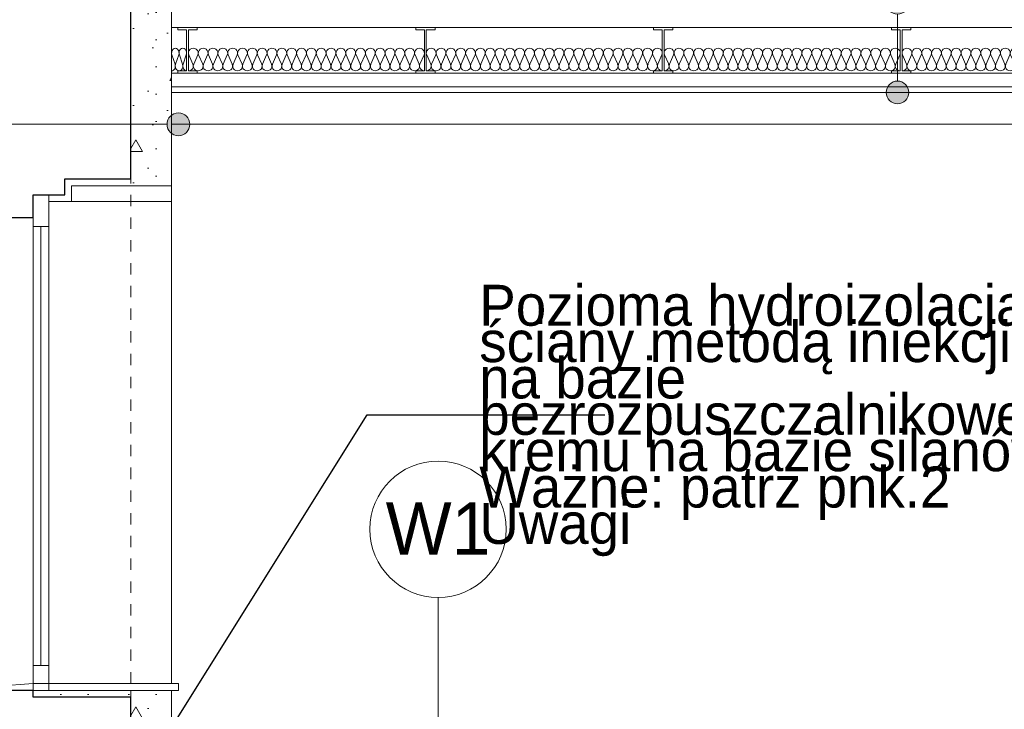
# Model space of a CAD drawing. Extents: x -396299 to -11759, y -15022 to 18278.
# Tile 63 of 205: x -237180 to -232846, y -2765 to 268. Entities that reach past the tile are written whole.
import ezdxf

# ---------------------------------------------------------------- set-up
doc = ezdxf.new("R2010")
doc.units = 0
doc.header["$MEASUREMENT"] = 0
doc.linetypes.add('Hidden Line', pattern=[100, 50, -50])
for name, color, linetype in [('Arch ocieplenie', 7, 'Continuous'), ('Arch opisy', 7, 'Continuous'), ('INWENT STROPY', 7, 'Continuous')]:
    doc.layers.add(name, color=color, linetype=linetype)
for name, color, linetype, lineweight in [('Arch ocieplenie_Nr_Pióra__21', 7, 'Continuous', 13), ('Arch opisy_Nr_Pióra__1', 7, 'Continuous', 25), ('Arch opisy_Nr_Pióra__21', 7, 'Continuous', 13), ('INWENT STROPY_Nr_Pióra__21', 7, 'Continuous', 13), ('INWENT. OKNA_Nr_Pióra__21', 7, 'Continuous', 13), ('INWENT.ŚCIANY_Nr_Pióra__1', 7, 'Continuous', 25), ('INWENT.ŚCIANY_Nr_Pióra__21', 7, 'Continuous', 13)]:
    doc.layers.add(name, color=color, linetype=linetype, lineweight=lineweight)
for name, color, linetype, lineweight, true_color in [('Arch opisy_Nr_Pióra__3', 7, 'Continuous', 20, 0xff6600), ('INWENT STROPY_Nr_Pióra__2', 7, 'Continuous', 13, 0x7f7f7f), ('INWENT STROPY_Nr_Pióra__25', 7, 'Continuous', 15, 0x40a5ff), ('Inwentaryzacja Konst._Nr_Pióra__25', 7, 'Continuous', 15, 0x40a5ff)]:
    doc.layers.add(name, color=color, linetype=linetype, lineweight=lineweight, true_color=true_color)
doc.styles.add('GENERATED_STYLE_3', font='txt')
doc.dimstyles.new('GENERATED_STYLE__11', dxfattribs={"dimtxt": 0.18, "dimasz": 109.44, "dimexe": 0.18, "dimexo": 0.0625, "dimgap": 0.09, "dimtad": 0, "dimtih": 1, "dimtoh": 1, "dimdec": 4, "dimzin": 0, "dimdsep": 46, "dimcen": 0.09, "dimadec": 0, "dimazin": 0, "dimtfac": 1, "dimtdec": 4, "dimtmove": 0, "dimatfit": 3, "dimldrblk": 'ARROWHEAD_11', "dimfxl": 0, "dimtolj": 1, "dimtzin": 0, "dimarcsym": 0})
pattern_1 = [(0, (0, 0), (0, 623.5383), [60, -300]), (0, (180, 311.8), (0, 623.5383), [60, -300]), (60, (0, 0), (-540, 311.7692), [60, -300]), (60, (360, 0), (-540, 311.7692), [60, -300]), (120, (60, 0), (540, 311.7692), [60, -300]), (120, (420, 0), (540, 311.7692), [60, -300]), (0, (0, 60), (0, 120.000005), [0, -120.000005, 0, -180.00001]), (45, (60, 60), (-84.85282, 84.85282), [0, -90.000004, 0, -150.000006])]

# ---------------------------------------------------------------- blocks, each defined once
blk = doc.blocks.new('Ściana_1', base_point=(-237121.9, -2711.8))
at = {"layer": 'Arch ocieplenie_Nr_Pióra__21', "linetype": 'Continuous'}
h = blk.add_hatch(dxfattribs=at)
h.set_pattern_fill('Structural_Concrete', color=256, style=0, pattern_type=2)
h.set_pattern_definition(pattern_1)
h.paths.add_polyline_path([(-237121.9, -2711.8), (-236691.9, -2711.8), (-236691.9, -2681.8), (-237121.9, -2681.8)], flags=0)
for p, q in [((-236691.9, -2681.8), (-237121.9, -2681.8)), ((-237121.9, -2681.8), (-237121.9, -2711.8)), ((-236691.9, -2711.8), (-236691.9, -2681.8)), ((-237121.9, -2711.8), (-236691.9, -2711.8))]:
    blk.add_line(p, q, dxfattribs=at)
blk = doc.blocks.new('Ściana_2', base_point=(-236511.9, -2681.8))
at = {"layer": 'Arch ocieplenie_Nr_Pióra__21', "linetype": 'Continuous'}
h = blk.add_hatch(dxfattribs=at)
h.set_pattern_fill('Structural_Concrete', color=256, style=0, pattern_type=2)
h.set_pattern_definition(pattern_1)
h.paths.add_polyline_path([(-236691.9, -2681.8), (-236691.9, -3380.3), (-236511.9, -3380.3), (-236511.9, -2681.8)], flags=0)
for p, q in [((-236691.9, -2681.8), (-236691.9, -3380.3)), ((-236511.9, -2681.8), (-236691.9, -2681.8)), ((-236511.9, -3380.3), (-236511.9, -2681.8)), ((-236691.9, -3380.3), (-236661.9, -3380.3))]:
    blk.add_line(p, q, dxfattribs=at)
blk = doc.blocks.new('Ściana_4', base_point=(-236511.9, -461.8))
at = {"layer": 'Arch ocieplenie_Nr_Pióra__21', "linetype": 'Continuous'}
h = blk.add_hatch(dxfattribs=at)
h.set_pattern_fill('Structural_Concrete', color=256, style=0, pattern_type=2)
h.set_pattern_definition(pattern_1)
h.paths.add_polyline_path([(-236691.9, -431.8), (-236981.9, -431.8), (-236951.9, -461.8), (-236511.9, -461.8)], flags=0)
for p, q in [((-236691.9, -431.8), (-236981.9, -431.8)), ((-236951.9, -461.8), (-236511.9, -461.8))]:
    blk.add_line(p, q, dxfattribs=at)
blk = doc.blocks.new('Ściana_5', base_point=(-236981.9, -531.8))
at = {"layer": 'Arch ocieplenie_Nr_Pióra__21', "linetype": 'Continuous'}
h = blk.add_hatch(dxfattribs=at)
h.set_pattern_fill('Structural_Concrete', color=256, style=0, pattern_type=2)
h.set_pattern_definition(pattern_1)
h.paths.add_polyline_path([(-236981.9, -501.8), (-237051.9, -501.8), (-237051.9, -531.8), (-236951.9, -531.8)], flags=0)
for p, q in [((-236981.9, -501.8), (-237051.9, -501.8)), ((-237051.9, -501.8), (-237051.9, -531.8)), ((-237051.9, -531.8), (-236951.9, -531.8))]:
    blk.add_line(p, q, dxfattribs=at)
blk = doc.blocks.new('Ściana_6', base_point=(-236981.9, -461.8))
at = {"layer": 'Arch ocieplenie_Nr_Pióra__21', "linetype": 'Continuous'}
h = blk.add_hatch(dxfattribs=at)
h.set_pattern_fill('Structural_Concrete', color=256, style=0, pattern_type=2)
h.set_pattern_definition(pattern_1)
h.paths.add_polyline_path([(-236981.9, -431.8), (-236981.9, -501.8), (-236951.9, -531.8), (-236951.9, -461.8)], flags=0)
for p, q in [((-236981.9, -431.8), (-236981.9, -501.8)), ((-236951.9, -531.8), (-236951.9, -461.8))]:
    blk.add_line(p, q, dxfattribs=at)
blk = doc.blocks.new('Ściana_7', base_point=(-236511.9, 343.2))
at = {"layer": 'Arch ocieplenie_Nr_Pióra__21', "linetype": 'Continuous'}
h = blk.add_hatch(dxfattribs=at)
h.set_pattern_fill('Structural_Concrete', color=256, style=0, pattern_type=2)
h.set_pattern_definition(pattern_1)
h.paths.add_polyline_path([(-236691.9, 303.2), (-236691.9, -431.8), (-236511.9, -461.8), (-236511.9, 303.2)], flags=0)
for p, q in [((-236691.9, 303.2), (-236691.9, -431.8)), ((-236511.9, -461.8), (-236511.9, 303.2))]:
    blk.add_line(p, q, dxfattribs=at)
blk = doc.blocks.new('Izolacja cieplna 14_7', base_point=(-233296.3, 43.2))
at = {"layer": 'INWENT STROPY_Nr_Pióra__2', "linetype": 'Continuous'}
for p, q in [((-233294.5, 113.4), (-233276.4, 73)), ((-233272.8, 73), (-233254.8, 113.4)), ((-233251.2, 113.4), (-233233.1, 73)), ((-233229.5, 73), (-233211.5, 113.4)), ((-233207.9, 113.4), (-233189.8, 73)), ((-233186.2, 73), (-233168.2, 113.4)), ((-233164.6, 113.4), (-233146.5, 73)), ((-233142.9, 73), (-233124.9, 113.4)), ((-233121.3, 113.4), (-233103.2, 73)), ((-233099.6, 73), (-233081.6, 113.4)), ((-233078, 113.4), (-233059.9, 73)), ((-233056.3, 73), (-233038.3, 113.4)), ((-233034.7, 113.4), (-233016.6, 73)), ((-233013, 73), (-232995, 113.4)), ((-232991.4, 113.4), (-232973.3, 73)), ((-232969.7, 73), (-232951.7, 113.4)), ((-232948.1, 113.4), (-232930, 73)), ((-232926.4, 73), (-232908.4, 113.4)), ((-232904.8, 113.4), (-232886.7, 73)), ((-232883.1, 73), (-232865.1, 113.4)), ((-232861.5, 113.4), (-232843.4, 73)), ((-232839.8, 73), (-232821.8, 113.4)), ((-232818.2, 113.4), (-232800.1, 73)), ((-232796.5, 73), (-232778.5, 113.4)), ((-232774.9, 113.4), (-232756.8, 73)), ((-232753.2, 73), (-232735.2, 113.4)), ((-232731.6, 113.4), (-232713.5, 73)), ((-232709.9, 73), (-232691.9, 113.4)), ((-232688.3, 113.4), (-232670.2, 73)), ((-232666.6, 73), (-232648.6, 113.4)), ((-232645, 113.4), (-232626.9, 73)), ((-232623.3, 73), (-232605.3, 113.4)), ((-232601.7, 113.4), (-232583.6, 73)), ((-232580, 73), (-232562, 113.4)), ((-232558.4, 113.4), (-232540.3, 73)), ((-232536.7, 73), (-232518.7, 113.4)), ((-232515.1, 113.4), (-232497, 73)), ((-232493.4, 73), (-232475.4, 113.4)), ((-232471.8, 113.4), (-232453.7, 73)), ((-232450.1, 73), (-232432.1, 113.4)), ((-232428.5, 113.4), (-232410.4, 73)), ((-232406.8, 73), (-232388.8, 113.4)), ((-232385.2, 113.4), (-232367.1, 73)), ((-232363.5, 73), (-232345.5, 113.4)), ((-232341.9, 113.4), (-232323.8, 73)), ((-232320.2, 73), (-232302.2, 113.4)), ((-232298.6, 113.4), (-232280.5, 73)), ((-232276.9, 73), (-232258.9, 113.4))]:
    blk.add_line(p, q, dxfattribs=at)
for centre, start_param, end_param in [((-233274.6, 121.9), 5.870392, 9.837571), ((-233231.3, 121.9), 5.870392, 9.837571), ((-233188, 121.9), 5.870392, 9.837571), ((-233144.7, 121.9), 5.870392, 9.837571), ((-233101.4, 121.9), 5.870392, 9.837571), ((-233058.1, 121.9), 5.870392, 9.837571), ((-233014.8, 121.9), 5.870392, 9.837571), ((-232971.5, 121.9), 5.870392, 9.837571), ((-232928.2, 121.9), 5.870392, 9.837571), ((-232884.9, 121.9), 5.870392, 9.837571), ((-232841.6, 121.9), 5.870392, 9.837571), ((-232798.3, 121.9), 5.870392, 9.837571), ((-232755, 121.9), 5.870392, 9.837571), ((-232711.7, 121.9), 5.870392, 9.837571), ((-232668.4, 121.9), 5.870392, 9.837571), ((-232625.1, 121.9), 5.870392, 9.837571), ((-232581.8, 121.9), 5.870392, 9.837571), ((-232538.5, 121.9), 5.870392, 9.837571), ((-232495.2, 121.9), 5.870392, 9.837571), ((-232451.9, 121.9), 5.870392, 9.837571), ((-232408.6, 121.9), 5.870392, 9.837571), ((-232365.3, 121.9), 5.870392, 9.837571), ((-232322, 121.9), 5.870392, 9.837571), ((-232278.7, 121.9), 5.870392, 9.837571), ((-233296.3, 64.4), 4.712389, 6.695979), ((-233253, 64.4), 2.7288, 6.695979), ((-233209.7, 64.4), 2.7288, 6.695979), ((-233166.4, 64.4), 2.7288, 6.695979), ((-233123.1, 64.4), 2.7288, 6.695979), ((-233079.8, 64.4), 2.7288, 6.695979), ((-233036.5, 64.4), 2.7288, 6.695979), ((-232993.2, 64.4), 2.7288, 6.695979), ((-232949.9, 64.4), 2.7288, 6.695979), ((-232906.6, 64.4), 2.7288, 6.695979), ((-232863.3, 64.4), 2.7288, 6.695979), ((-232820, 64.4), 2.7288, 6.695979), ((-232776.7, 64.4), 2.7288, 6.695979), ((-232733.4, 64.4), 2.7288, 6.695979), ((-232690.1, 64.4), 2.7288, 6.695979), ((-232646.8, 64.4), 2.7288, 6.695979), ((-232603.5, 64.4), 2.7288, 6.695979), ((-232560.2, 64.4), 2.7288, 6.695979), ((-232516.9, 64.4), 2.7288, 6.695979), ((-232473.6, 64.4), 2.7288, 6.695979), ((-232430.3, 64.4), 2.7288, 6.695979), ((-232387, 64.4), 2.7288, 6.695979), ((-232343.7, 64.4), 2.7288, 6.695979), ((-232300.4, 64.4), 2.7288, 6.695979), ((-232257.1, 64.4), 2.7288, 4.712389)]:
    blk.add_ellipse(centre, major_axis=(21.6, 0), ratio=0.982347, start_param=start_param, end_param=end_param, dxfattribs=at)
blk = doc.blocks.new('Izolacja cieplna 14_86', base_point=(-236511.9, 43.2))
at = {"layer": 'INWENT STROPY_Nr_Pióra__2', "linetype": 'Continuous'}
for p, q in [((-236510.5, 113.4), (-236496.8, 73)), ((-236494, 73), (-236480.3, 113.4)), ((-236477.5, 113.4), (-236463.8, 73)), ((-236461, 73), (-236447.3, 113.4))]:
    blk.add_line(p, q, dxfattribs=at)
for centre, start_param, end_param in [((-236495.4, 121.9), 4.299595, 8.266775), ((-236462.4, 121.9), 4.299595, 8.266775), ((-236511.9, 64.4), 3.141593, 5.125182), ((-236478.9, 64.4), 1.158004, 5.125183), ((-236445.9, 64.4), 1.158004, 3.141593)]:
    blk.add_ellipse(centre, major_axis=(0, 21.3), ratio=0.77582, start_param=start_param, end_param=end_param, dxfattribs=at)
blk = doc.blocks.new('Izolacja cieplna 14_92', base_point=(-234343.5, 43.2))
at = {"layer": 'INWENT STROPY_Nr_Pióra__2', "linetype": 'Continuous'}
for p, q in [((-234341.7, 113.4), (-234323.6, 73)), ((-234320, 73), (-234302, 113.4)), ((-234298.4, 113.4), (-234280.3, 73)), ((-234276.7, 73), (-234258.7, 113.4)), ((-234255.1, 113.4), (-234237, 73)), ((-234233.4, 73), (-234215.4, 113.4)), ((-234211.8, 113.4), (-234193.7, 73)), ((-234190.1, 73), (-234172.1, 113.4)), ((-234168.5, 113.4), (-234150.4, 73)), ((-234146.8, 73), (-234128.8, 113.4)), ((-234125.2, 113.4), (-234107.1, 73)), ((-234103.5, 73), (-234085.5, 113.4)), ((-234081.9, 113.4), (-234063.8, 73)), ((-234060.2, 73), (-234042.2, 113.4)), ((-234038.6, 113.4), (-234020.5, 73)), ((-234016.9, 73), (-233998.9, 113.4)), ((-233995.3, 113.4), (-233977.2, 73)), ((-233973.6, 73), (-233955.6, 113.4)), ((-233952, 113.4), (-233933.9, 73)), ((-233930.3, 73), (-233912.3, 113.4)), ((-233908.7, 113.4), (-233890.6, 73)), ((-233887, 73), (-233869, 113.4)), ((-233865.4, 113.4), (-233847.3, 73)), ((-233843.7, 73), (-233825.7, 113.4)), ((-233822.1, 113.4), (-233804, 73)), ((-233800.4, 73), (-233782.4, 113.4)), ((-233778.8, 113.4), (-233760.7, 73)), ((-233757.1, 73), (-233739.1, 113.4)), ((-233735.5, 113.4), (-233717.4, 73)), ((-233713.8, 73), (-233695.8, 113.4)), ((-233692.2, 113.4), (-233674.1, 73)), ((-233670.5, 73), (-233652.5, 113.4)), ((-233648.9, 113.4), (-233630.8, 73)), ((-233627.2, 73), (-233609.2, 113.4)), ((-233605.6, 113.4), (-233587.5, 73)), ((-233583.9, 73), (-233565.9, 113.4)), ((-233562.3, 113.4), (-233544.2, 73)), ((-233540.6, 73), (-233522.6, 113.4)), ((-233519, 113.4), (-233500.9, 73)), ((-233497.3, 73), (-233479.3, 113.4)), ((-233475.7, 113.4), (-233457.6, 73)), ((-233454, 73), (-233436, 113.4)), ((-233432.4, 113.4), (-233414.3, 73)), ((-233410.7, 73), (-233392.7, 113.4)), ((-233389.1, 113.4), (-233371, 73)), ((-233367.4, 73), (-233349.4, 113.4)), ((-233345.8, 113.4), (-233327.7, 73)), ((-233324.1, 73), (-233306.1, 113.4))]:
    blk.add_line(p, q, dxfattribs=at)
for centre, start_param, end_param in [((-234321.8, 121.9), 5.870392, 9.837571), ((-234278.5, 121.9), 5.870392, 9.837571), ((-234235.2, 121.9), 5.870392, 9.837571), ((-234191.9, 121.9), 5.870392, 9.837571), ((-234148.6, 121.9), 5.870392, 9.837571), ((-234105.3, 121.9), 5.870392, 9.837571), ((-234062, 121.9), 5.870392, 9.837571), ((-234018.7, 121.9), 5.870392, 9.837571), ((-233975.4, 121.9), 5.870392, 9.837571), ((-233932.1, 121.9), 5.870392, 9.837571), ((-233888.8, 121.9), 5.870392, 9.837571), ((-233845.5, 121.9), 5.870392, 9.837571), ((-233802.2, 121.9), 5.870392, 9.837571), ((-233758.9, 121.9), 5.870392, 9.837571), ((-233715.6, 121.9), 5.870392, 9.837571), ((-233672.3, 121.9), 5.870392, 9.837571), ((-233629, 121.9), 5.870392, 9.837571), ((-233585.7, 121.9), 5.870392, 9.837571), ((-233542.4, 121.9), 5.870392, 9.837571), ((-233499.1, 121.9), 5.870392, 9.837571), ((-233455.8, 121.9), 5.870392, 9.837571), ((-233412.5, 121.9), 5.870392, 9.837571), ((-233369.2, 121.9), 5.870392, 9.837571), ((-233325.9, 121.9), 5.870392, 9.837571), ((-234343.5, 64.4), 4.712389, 6.695979), ((-234300.2, 64.4), 2.7288, 6.695979), ((-234256.9, 64.4), 2.7288, 6.695979), ((-234213.6, 64.4), 2.7288, 6.695979), ((-234170.3, 64.4), 2.7288, 6.695979), ((-234127, 64.4), 2.7288, 6.695979), ((-234083.7, 64.4), 2.7288, 6.695979), ((-234040.4, 64.4), 2.7288, 6.695979), ((-233997.1, 64.4), 2.7288, 6.695979), ((-233953.8, 64.4), 2.7288, 6.695979), ((-233910.5, 64.4), 2.7288, 6.695979), ((-233867.2, 64.4), 2.7288, 6.695979), ((-233823.9, 64.4), 2.7288, 6.695979), ((-233780.6, 64.4), 2.7288, 6.695979), ((-233737.3, 64.4), 2.7288, 6.695979), ((-233694, 64.4), 2.7288, 6.695979), ((-233650.7, 64.4), 2.7288, 6.695979), ((-233607.4, 64.4), 2.7288, 6.695979), ((-233564.1, 64.4), 2.7288, 6.695979), ((-233520.8, 64.4), 2.7288, 6.695979), ((-233477.5, 64.4), 2.7288, 6.695979), ((-233434.2, 64.4), 2.7288, 6.695979), ((-233390.9, 64.4), 2.7288, 6.695979), ((-233347.6, 64.4), 2.7288, 6.695979), ((-233304.3, 64.4), 2.7288, 4.712389)]:
    blk.add_ellipse(centre, major_axis=(21.6, 0), ratio=0.982347, start_param=start_param, end_param=end_param, dxfattribs=at)
blk = doc.blocks.new('Izolacja cieplna 14_93', base_point=(-235390.7, 43.2))
at = {"layer": 'INWENT STROPY_Nr_Pióra__2', "linetype": 'Continuous'}
for p, q in [((-235388.9, 113.4), (-235370.8, 73)), ((-235367.2, 73), (-235349.2, 113.4)), ((-235345.6, 113.4), (-235327.5, 73)), ((-235323.9, 73), (-235305.9, 113.4)), ((-235302.3, 113.4), (-235284.2, 73)), ((-235280.6, 73), (-235262.6, 113.4)), ((-235259, 113.4), (-235240.9, 73)), ((-235237.3, 73), (-235219.3, 113.4)), ((-235215.7, 113.4), (-235197.6, 73)), ((-235194, 73), (-235176, 113.4)), ((-235172.4, 113.4), (-235154.3, 73)), ((-235150.7, 73), (-235132.7, 113.4)), ((-235129.1, 113.4), (-235111, 73)), ((-235107.4, 73), (-235089.4, 113.4)), ((-235085.8, 113.4), (-235067.7, 73)), ((-235064.1, 73), (-235046.1, 113.4)), ((-235042.5, 113.4), (-235024.4, 73)), ((-235020.8, 73), (-235002.8, 113.4)), ((-234999.2, 113.4), (-234981.1, 73)), ((-234977.5, 73), (-234959.5, 113.4)), ((-234955.9, 113.4), (-234937.8, 73)), ((-234934.2, 73), (-234916.2, 113.4)), ((-234912.6, 113.4), (-234894.5, 73)), ((-234890.9, 73), (-234872.9, 113.4)), ((-234869.3, 113.4), (-234851.2, 73)), ((-234847.6, 73), (-234829.6, 113.4)), ((-234826, 113.4), (-234807.9, 73)), ((-234804.3, 73), (-234786.3, 113.4)), ((-234782.7, 113.4), (-234764.6, 73)), ((-234761, 73), (-234743, 113.4)), ((-234739.4, 113.4), (-234721.3, 73)), ((-234717.7, 73), (-234699.7, 113.4)), ((-234696.1, 113.4), (-234678, 73)), ((-234674.4, 73), (-234656.4, 113.4)), ((-234652.8, 113.4), (-234634.7, 73)), ((-234631.1, 73), (-234613.1, 113.4)), ((-234609.5, 113.4), (-234591.4, 73)), ((-234587.8, 73), (-234569.8, 113.4)), ((-234566.2, 113.4), (-234548.1, 73)), ((-234544.5, 73), (-234526.5, 113.4)), ((-234522.9, 113.4), (-234504.8, 73)), ((-234501.2, 73), (-234483.2, 113.4)), ((-234479.6, 113.4), (-234461.5, 73)), ((-234457.9, 73), (-234439.9, 113.4)), ((-234436.3, 113.4), (-234418.2, 73)), ((-234414.6, 73), (-234396.6, 113.4)), ((-234393, 113.4), (-234374.9, 73)), ((-234371.3, 73), (-234353.3, 113.4))]:
    blk.add_line(p, q, dxfattribs=at)
for centre, start_param, end_param in [((-235369, 121.9), 5.870392, 9.837571), ((-235325.7, 121.9), 5.870392, 9.837571), ((-235282.4, 121.9), 5.870392, 9.837571), ((-235239.1, 121.9), 5.870392, 9.837571), ((-235195.8, 121.9), 5.870392, 9.837571), ((-235152.5, 121.9), 5.870392, 9.837571), ((-235109.2, 121.9), 5.870392, 9.837571), ((-235065.9, 121.9), 5.870392, 9.837571), ((-235022.6, 121.9), 5.870392, 9.837571), ((-234979.3, 121.9), 5.870392, 9.837571), ((-234936, 121.9), 5.870392, 9.837571), ((-234892.7, 121.9), 5.870392, 9.837571), ((-234849.4, 121.9), 5.870392, 9.837571), ((-234806.1, 121.9), 5.870392, 9.837571), ((-234762.8, 121.9), 5.870392, 9.837571), ((-234719.5, 121.9), 5.870392, 9.837571), ((-234676.2, 121.9), 5.870392, 9.837571), ((-234632.9, 121.9), 5.870392, 9.837571), ((-234589.6, 121.9), 5.870392, 9.837571), ((-234546.3, 121.9), 5.870392, 9.837571), ((-234503, 121.9), 5.870392, 9.837571), ((-234459.7, 121.9), 5.870392, 9.837571), ((-234416.4, 121.9), 5.870392, 9.837571), ((-234373.1, 121.9), 5.870392, 9.837571), ((-235390.7, 64.4), 4.712389, 6.695979), ((-235347.4, 64.4), 2.7288, 6.695979), ((-235304.1, 64.4), 2.7288, 6.695979), ((-235260.8, 64.4), 2.7288, 6.695979), ((-235217.5, 64.4), 2.7288, 6.695979), ((-235174.2, 64.4), 2.7288, 6.695979), ((-235130.9, 64.4), 2.7288, 6.695979), ((-235087.6, 64.4), 2.7288, 6.695979), ((-235044.3, 64.4), 2.7288, 6.695979), ((-235001, 64.4), 2.7288, 6.695979), ((-234957.7, 64.4), 2.7288, 6.695979), ((-234914.4, 64.4), 2.7288, 6.695979), ((-234871.1, 64.4), 2.7288, 6.695979), ((-234827.8, 64.4), 2.7288, 6.695979), ((-234784.5, 64.4), 2.7288, 6.695979), ((-234741.2, 64.4), 2.7288, 6.695979), ((-234697.9, 64.4), 2.7288, 6.695979), ((-234654.6, 64.4), 2.7288, 6.695979), ((-234611.3, 64.4), 2.7288, 6.695979), ((-234568, 64.4), 2.7288, 6.695979), ((-234524.7, 64.4), 2.7288, 6.695979), ((-234481.4, 64.4), 2.7288, 6.695979), ((-234438.1, 64.4), 2.7288, 6.695979), ((-234394.8, 64.4), 2.7288, 6.695979), ((-234351.5, 64.4), 2.7288, 4.712389)]:
    blk.add_ellipse(centre, major_axis=(21.6, 0), ratio=0.982347, start_param=start_param, end_param=end_param, dxfattribs=at)
blk = doc.blocks.new('Izolacja cieplna 14_94', base_point=(-236437.9, 43.2))
at = {"layer": 'INWENT STROPY_Nr_Pióra__2', "linetype": 'Continuous'}
for p, q in [((-236436.1, 113.4), (-236418, 73)), ((-236414.4, 73), (-236396.4, 113.4)), ((-236392.8, 113.4), (-236374.7, 73)), ((-236371.1, 73), (-236353.1, 113.4)), ((-236349.5, 113.4), (-236331.4, 73)), ((-236327.8, 73), (-236309.8, 113.4)), ((-236306.2, 113.4), (-236288.1, 73)), ((-236284.5, 73), (-236266.5, 113.4)), ((-236262.9, 113.4), (-236244.8, 73)), ((-236241.2, 73), (-236223.2, 113.4)), ((-236219.6, 113.4), (-236201.5, 73)), ((-236197.9, 73), (-236179.9, 113.4)), ((-236176.3, 113.4), (-236158.2, 73)), ((-236154.6, 73), (-236136.6, 113.4)), ((-236133, 113.4), (-236114.9, 73)), ((-236111.3, 73), (-236093.3, 113.4)), ((-236089.7, 113.4), (-236071.6, 73)), ((-236068, 73), (-236050, 113.4)), ((-236046.4, 113.4), (-236028.3, 73)), ((-236024.7, 73), (-236006.7, 113.4)), ((-236003.1, 113.4), (-235985, 73)), ((-235981.4, 73), (-235963.4, 113.4)), ((-235959.8, 113.4), (-235941.7, 73)), ((-235938.1, 73), (-235920.1, 113.4)), ((-235916.5, 113.4), (-235898.4, 73)), ((-235894.8, 73), (-235876.8, 113.4)), ((-235873.2, 113.4), (-235855.1, 73)), ((-235851.5, 73), (-235833.5, 113.4)), ((-235829.9, 113.4), (-235811.8, 73)), ((-235808.2, 73), (-235790.2, 113.4)), ((-235786.6, 113.4), (-235768.5, 73)), ((-235764.9, 73), (-235746.9, 113.4)), ((-235743.3, 113.4), (-235725.2, 73)), ((-235721.6, 73), (-235703.6, 113.4)), ((-235700, 113.4), (-235681.9, 73)), ((-235678.3, 73), (-235660.3, 113.4)), ((-235656.7, 113.4), (-235638.6, 73)), ((-235635, 73), (-235617, 113.4)), ((-235613.4, 113.4), (-235595.3, 73)), ((-235591.7, 73), (-235573.7, 113.4)), ((-235570.1, 113.4), (-235552, 73)), ((-235548.4, 73), (-235530.4, 113.4)), ((-235526.8, 113.4), (-235508.7, 73)), ((-235505.1, 73), (-235487.1, 113.4)), ((-235483.5, 113.4), (-235465.4, 73)), ((-235461.8, 73), (-235443.8, 113.4)), ((-235440.2, 113.4), (-235422.1, 73)), ((-235418.5, 73), (-235400.5, 113.4))]:
    blk.add_line(p, q, dxfattribs=at)
for centre, start_param, end_param in [((-236416.2, 121.9), 5.870392, 9.837571), ((-236372.9, 121.9), 5.870392, 9.837571), ((-236329.6, 121.9), 5.870392, 9.837571), ((-236286.3, 121.9), 5.870392, 9.837571), ((-236243, 121.9), 5.870392, 9.837571), ((-236199.7, 121.9), 5.870392, 9.837571), ((-236156.4, 121.9), 5.870392, 9.837571), ((-236113.1, 121.9), 5.870392, 9.837571), ((-236069.8, 121.9), 5.870392, 9.837571), ((-236026.5, 121.9), 5.870392, 9.837571), ((-235983.2, 121.9), 5.870392, 9.837571), ((-235939.9, 121.9), 5.870392, 9.837571), ((-235896.6, 121.9), 5.870392, 9.837571), ((-235853.3, 121.9), 5.870392, 9.837571), ((-235810, 121.9), 5.870392, 9.837571), ((-235766.7, 121.9), 5.870392, 9.837571), ((-235723.4, 121.9), 5.870392, 9.837571), ((-235680.1, 121.9), 5.870392, 9.837571), ((-235636.8, 121.9), 5.870392, 9.837571), ((-235593.5, 121.9), 5.870392, 9.837571), ((-235550.2, 121.9), 5.870392, 9.837571), ((-235506.9, 121.9), 5.870392, 9.837571), ((-235463.6, 121.9), 5.870392, 9.837571), ((-235420.3, 121.9), 5.870392, 9.837571), ((-236437.9, 64.4), 4.712389, 6.695979), ((-236394.6, 64.4), 2.7288, 6.695979), ((-236351.3, 64.4), 2.7288, 6.695979), ((-236308, 64.4), 2.7288, 6.695979), ((-236264.7, 64.4), 2.7288, 6.695979), ((-236221.4, 64.4), 2.7288, 6.695979), ((-236178.1, 64.4), 2.7288, 6.695979), ((-236134.8, 64.4), 2.7288, 6.695979), ((-236091.5, 64.4), 2.7288, 6.695979), ((-236048.2, 64.4), 2.7288, 6.695979), ((-236004.9, 64.4), 2.7288, 6.695979), ((-235961.6, 64.4), 2.7288, 6.695979), ((-235918.3, 64.4), 2.7288, 6.695979), ((-235875, 64.4), 2.7288, 6.695979), ((-235831.7, 64.4), 2.7288, 6.695979), ((-235788.4, 64.4), 2.7288, 6.695979), ((-235745.1, 64.4), 2.7288, 6.695979), ((-235701.8, 64.4), 2.7288, 6.695979), ((-235658.5, 64.4), 2.7288, 6.695979), ((-235615.2, 64.4), 2.7288, 6.695979), ((-235571.9, 64.4), 2.7288, 6.695979), ((-235528.6, 64.4), 2.7288, 6.695979), ((-235485.3, 64.4), 2.7288, 6.695979), ((-235442, 64.4), 2.7288, 6.695979), ((-235398.7, 64.4), 2.7288, 4.712389)]:
    blk.add_ellipse(centre, major_axis=(21.6, 0), ratio=0.982347, start_param=start_param, end_param=end_param, dxfattribs=at)
blk = doc.blocks.new('Linia_19', base_point=(-235338.7, -3451.8))
at = {"layer": 'Arch opisy_Nr_Pióra__21', "linetype": 'Continuous'}
blk.add_line((-235338.7, -3451.8), (-235338.7, -2272.8), dxfattribs=at)
blk.add_circle((-235338.7, -1972.8), 300, dxfattribs=at)
blk = doc.blocks.new('Linia_23', base_point=(-236481.9, -191.8))
at = {"layer": 'Arch opisy_Nr_Pióra__21', "linetype": 'Continuous'}
for points in [[(-237241.9, -191.8), (-237245.7, -172.7), (-237256.5, -156.5), (-237272.7, -145.6), (-237291.9, -141.8), (-237311, -145.6), (-237327.2, -156.5), (-237338.1, -172.7), (-237341.9, -191.8), (-237338.1, -211), (-237327.2, -227.2), (-237311, -238), (-237291.9, -241.8), (-237272.7, -238), (-237256.5, -227.2), (-237245.7, -211)], [(-236431.9, -191.8), (-236435.7, -172.7), (-236446.5, -156.5), (-236462.7, -145.6), (-236481.9, -141.8), (-236501, -145.6), (-236517.2, -156.5), (-236528.1, -172.7), (-236531.9, -191.8), (-236528.1, -211), (-236517.2, -227.2), (-236501, -238), (-236481.9, -241.8), (-236462.7, -238), (-236446.5, -227.2), (-236435.7, -211)]]:
    blk.add_hatch(color=256, dxfattribs=at).paths.add_polyline_path(points, flags=0)
blk.add_line((-236531.9, -191.8), (-237241.9, -191.8), dxfattribs=at)
for centre in [(-237291.9, -191.8), (-236481.9, -191.8)]:
    blk.add_circle(centre, 50, dxfattribs=at)
blk = doc.blocks.new('Linia_31', base_point=(-233316.3, -51.8))
at = {"layer": 'Arch opisy_Nr_Pióra__21', "linetype": 'Continuous'}
for points in [[(-233266.3, 343.2), (-233270.1, 362.3), (-233280.9, 378.5), (-233297.1, 389.4), (-233316.3, 393.2), (-233335.4, 389.4), (-233351.6, 378.5), (-233362.5, 362.3), (-233366.3, 343.2), (-233362.5, 324), (-233351.6, 307.8), (-233335.4, 297), (-233316.3, 293.2), (-233297.1, 297), (-233280.9, 307.8), (-233270.1, 324)], [(-233266.3, -51.8), (-233270.1, -32.7), (-233280.9, -16.5), (-233297.1, -5.6), (-233316.3, -1.8), (-233335.4, -5.6), (-233351.6, -16.5), (-233362.5, -32.7), (-233366.3, -51.8), (-233362.5, -71), (-233351.6, -87.2), (-233335.4, -98), (-233316.3, -101.8), (-233297.1, -98), (-233280.9, -87.2), (-233270.1, -71)]]:
    blk.add_hatch(color=256, dxfattribs=at).paths.add_polyline_path(points, flags=0)
blk.add_line((-233316.3, -1.8), (-233316.3, 293.2), dxfattribs=at)
for centre in [(-233316.3, 343.2), (-233316.3, -51.8)]:
    blk.add_circle(centre, 50, dxfattribs=at)
blk = doc.blocks.new('ARROWHEAD_11')
at = {"color": 0, "linetype": 'Continuous', "lineweight": 0}
blk.add_line((0, 0), (-1, 0), dxfattribs=at)
at = {"color": 0, "linetype": 'Continuous', "lineweight": 0, "const_width": 0.25, "flags": 128}
blk.add_lwpolyline([(-0.125, 0, 1), (0.125, 0, 1)], format="xyb", close=True, dxfattribs=at)

msp = doc.modelspace()

# ---------------------------------------------------------------- linework, layer by layer
at = {"layer": 'Arch ocieplenie_Nr_Pióra__21', "linetype": 'Continuous'}
for p, q in [((-236511.9, -2651.8), (-236511.9, -461.8)), ((-236511.9, -531.8), (-236951.9, -531.8))]:
    msp.add_line(p, q, dxfattribs=at)
at = {"layer": 'INWENT STROPY_Nr_Pióra__2', "linetype": 'Continuous'}
msp.add_line((-236511.9, -191.8), (-230561.9, -191.8), dxfattribs=at)
at = {"layer": 'INWENT STROPY_Nr_Pióra__21', "linetype": 'Continuous'}
for p, q in [((-230561.9, -26.8), (-236511.9, -26.8)), ((-230561.9, -51.8), (-236511.9, -51.8))]:
    msp.add_line(p, q, dxfattribs=at)
at = {"layer": 'INWENT STROPY_Nr_Pióra__25', "linetype": 'Continuous'}
for p, q in [((-236399.4, 233.2), (-236484.4, 233.2)), ((-236484.4, 223.2), (-236484.4, 233.2)), ((-236445.9, 223.2), (-236484.4, 223.2)), ((-236445.9, 43.2), (-236445.9, 223.2)), ((-236399.4, 223.2), (-236437.9, 223.2)), ((-236437.9, 43.2), (-236437.9, 223.2)), ((-236399.4, 223.2), (-236399.4, 233.2)), ((-235352.2, 233.2), (-235437.2, 233.2)), ((-235437.2, 223.2), (-235437.2, 233.2)), ((-235398.7, 223.2), (-235437.2, 223.2)), ((-235398.7, 43.2), (-235398.7, 223.2)), ((-235352.2, 223.2), (-235390.7, 223.2)), ((-235390.7, 43.2), (-235390.7, 223.2)), ((-235352.2, 223.2), (-235352.2, 233.2)), ((-234305, 233.2), (-234390, 233.2)), ((-234390, 223.2), (-234390, 233.2)), ((-234351.5, 223.2), (-234390, 223.2)), ((-234351.5, 43.2), (-234351.5, 223.2)), ((-234305, 223.2), (-234343.5, 223.2)), ((-234343.5, 43.2), (-234343.5, 223.2)), ((-234305, 223.2), (-234305, 233.2)), ((-233257.8, 233.2), (-233342.8, 233.2)), ((-233342.8, 223.2), (-233342.8, 233.2)), ((-233304.3, 223.2), (-233342.8, 223.2)), ((-233304.3, 43.2), (-233304.3, 223.2)), ((-233257.8, 223.2), (-233296.3, 223.2)), ((-233296.3, 43.2), (-233296.3, 223.2)), ((-233257.8, 223.2), (-233257.8, 233.2)), ((-236445.9, 43.2), (-236484.4, 43.2)), ((-236484.4, 33.2), (-236484.4, 43.2)), ((-236399.4, 33.2), (-236484.4, 33.2)), ((-236399.4, 43.2), (-236437.9, 43.2)), ((-236399.4, 43.2), (-236399.4, 33.2)), ((-235437.2, 33.2), (-235437.2, 43.2)), ((-235398.7, 43.2), (-235437.2, 43.2)), ((-235352.2, 33.2), (-235437.2, 33.2)), ((-235352.2, 43.2), (-235390.7, 43.2)), ((-235352.2, 43.2), (-235352.2, 33.2)), ((-234390, 33.2), (-234390, 43.2)), ((-234351.5, 43.2), (-234390, 43.2)), ((-234305, 33.2), (-234390, 33.2)), ((-234305, 43.2), (-234343.5, 43.2)), ((-234305, 43.2), (-234305, 33.2)), ((-233342.8, 33.2), (-233342.8, 43.2)), ((-233304.3, 43.2), (-233342.8, 43.2)), ((-233257.8, 33.2), (-233342.8, 33.2)), ((-233257.8, 43.2), (-233296.3, 43.2)), ((-233257.8, 43.2), (-233257.8, 33.2))]:
    msp.add_line(p, q, dxfattribs=at)
at = {"layer": 'INWENT. OKNA_Nr_Pióra__21', "linetype": 'Continuous'}
for p, q in [((-237121.9, -2651.8), (-237121.9, -501.8)), ((-237121.9, -501.8), (-237051.9, -501.8)), ((-237051.9, -501.8), (-237051.9, -2651.8)), ((-237121.9, -641.8), (-237051.9, -641.8)), ((-237086.9, -641.8), (-237086.9, -2571.8)), ((-237121.9, -2571.8), (-237051.9, -2571.8)), ((-237121.9, -2651.8), (-237321.9, -2666.8)), ((-237121.9, -2651.8), (-236481.9, -2651.8)), ((-237121.9, -2651.8), (-237121.9, -2681.8)), ((-237051.9, -2651.8), (-237051.9, -2681.8)), ((-236481.9, -2681.8), (-237051.9, -2681.8)), ((-236481.9, -2651.8), (-236481.9, -2681.8))]:
    msp.add_line(p, q, dxfattribs=at)
at = {"layer": 'INWENT.ŚCIANY_Nr_Pióra__1', "linetype": 'Continuous'}
for p, q in [((-236691.9, -431.8), (-236691.9, 343.2)), ((-236981.9, -431.8), (-236691.9, -431.8)), ((-236981.9, -501.8), (-236981.9, -431.8)), ((-237121.9, -501.8), (-236981.9, -501.8)), ((-237121.9, -601.8), (-237121.9, -501.8)), ((-237291.9, -601.8), (-237121.9, -601.8)), ((-237121.9, -2681.8), (-237291.9, -2681.8)), ((-237121.9, -2711.8), (-237121.9, -2681.8)), ((-236691.9, -2711.8), (-237121.9, -2711.8)), ((-236691.9, -3701.8), (-236691.9, -2711.8))]:
    msp.add_line(p, q, dxfattribs=at)
at = {"layer": 'INWENT.ŚCIANY_Nr_Pióra__21', "linetype": 'Hidden Line'}
msp.add_line((-236691.9, -2651.8), (-236691.9, -431.8), dxfattribs=at)
at = {"layer": 'Inwentaryzacja Konst._Nr_Pióra__25', "linetype": 'Continuous'}
for p, q in [((-230561.9, 233.2), (-236511.9, 233.2)), ((-230561.9, 33.2), (-236511.9, 33.2))]:
    msp.add_line(p, q, dxfattribs=at)

# ---------------------------------------------------------------- block references
at = {"layer": 'Arch ocieplenie'}
for name, p in [('Ściana_7', (-236511.9, 343.2)), ('Ściana_4', (-236511.9, -461.8)), ('Ściana_6', (-236981.9, -461.8)), ('Ściana_5', (-236981.9, -531.8)), ('Ściana_1', (-237121.9, -2711.8)), ('Ściana_2', (-236511.9, -2681.8))]:
    msp.add_blockref(name, p, dxfattribs=at)
at = {"layer": 'Arch opisy', "linetype": 'Continuous'}
for name, p in [('Linia_31', (-233316.3, -51.8)), ('Linia_23', (-236481.9, -191.8)), ('Linia_19', (-235338.7, -3451.8))]:
    msp.add_blockref(name, p, dxfattribs=at)
at = {"layer": 'INWENT STROPY', "color": 104, "linetype": 'Continuous', "lineweight": 20, "true_color": 0x029e21}
for name, p in [('Izolacja cieplna 14_86', (-236511.9, 43.2)), ('Izolacja cieplna 14_94', (-236437.9, 43.2)), ('Izolacja cieplna 14_93', (-235390.7, 43.2)), ('Izolacja cieplna 14_92', (-234343.5, 43.2)), ('Izolacja cieplna 14_7', (-233296.3, 43.2))]:
    msp.add_blockref(name, p, dxfattribs=at)

# ---------------------------------------------------------------- texts
at = {"layer": 'Arch opisy_Nr_Pióra__1', "linetype": 'Continuous', "insert": (-235338.7, -1854.3), "char_height": 230, "attachment_point": 2, "style": 'GENERATED_STYLE_3'}
msp.add_mtext('{W1}', dxfattribs=at)
at = {"layer": 'Arch opisy_Nr_Pióra__3', "linetype": 'Continuous', "insert": (-235157.2, -1494.6), "char_height": 180, "width": 2554.73, "attachment_point": 4, "line_spacing_factor": 0.532894, "style": 'GENERATED_STYLE_3'}
msp.add_mtext('{Pozioma hydroizolacja\\Pściany metodą iniekcji\\Pna bazie \\Pbezrozpuszczalnikowego \\Pkremu na bazie silanów.\\PWażne: patrz pnk.2 Uwagi}', dxfattribs=at)

# ---------------------------------------------------------------- leaders
at = {"layer": 'Arch opisy_Nr_Pióra__3', "linetype": 'Continuous', "annotation_type": 0, "has_hookline": 1, "hookline_direction": 1, "text_width": 3180}
msp.add_leader([(-236945.9, -3537.7), (-235650.5, -1468.9), (-234604, -1468.9)], dimstyle='GENERATED_STYLE__11', dxfattribs=at)

doc.saveas('drawing.dxf')
